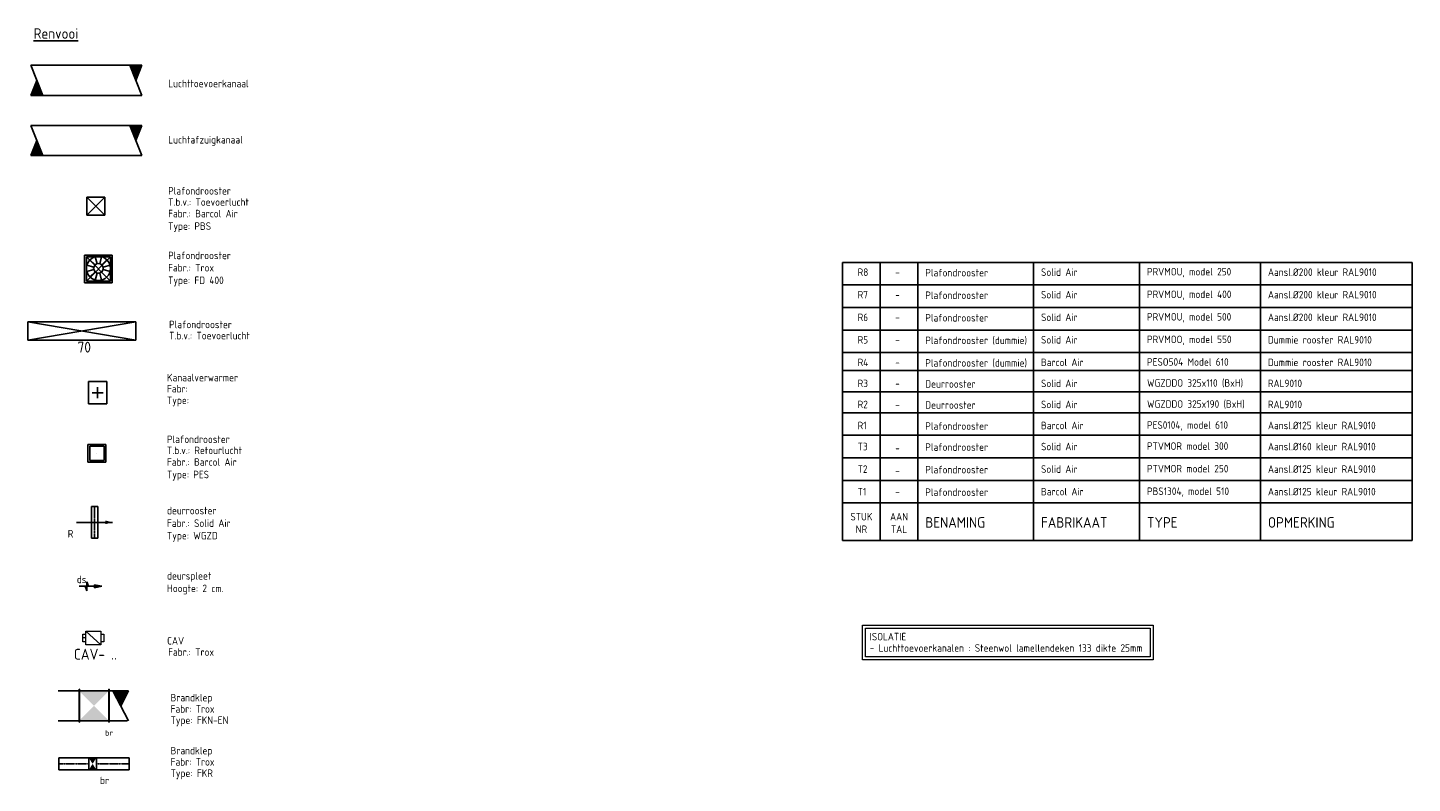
# Model space of a CAD drawing. Header units: millimetres. Extents: x -73785 to 23627, y 5976 to 52620.
# Tile 53 of 56: x 598 to 23627, y 11720 to 24286. Entities that reach past the tile are written whole.
import ezdxf
from ezdxf.enums import TextEntityAlignment as Align

# ---------------------------------------------------------------- set-up
doc = ezdxf.new("R2010")
doc.units = ezdxf.units.MM
for name, pattern in [('2322107', [2000, 1000, 1000]), ('CENTER2', [28.575, 19.05, -3.175, 3.175, -3.175]), ('STREEPJES', [0.1, 0.05, -0.05])]:
    doc.linetypes.add(name, pattern=pattern)
for name, color, linetype, lineweight in [('WL570---_BESTAAND-HARTLIJN', 161, 'Continuous', 0), ('WL570---_BESTAAND-MAATVOERING', 161, 'Continuous', 0), ('WL570---_BESTAAND-TOEVOER', 180, 'Continuous', 0)]:
    doc.layers.add(name, color=color, linetype=linetype, lineweight=lineweight)
for name, color, linetype in [('WL570---_BESTAAND-TOEVOER_HL', 1, 'Continuous'), ('WL570---_RETOUR', 100, 'Continuous'), ('WL570---_RETOUR_HL', 1, 'Continuous'), ('WL570---_RETOUR_RST', 3, 'Continuous'), ('WL570---_RETOUR_RST_HL', 1, 'Continuous'), ('WL570---_TOEVOER', 200, 'Continuous'), ('WL570---_TOEVOER_RST', 200, 'Continuous'), ('WL570---_TOEVOER_RST_HL', 1, 'Continuous'), ('WM570---', 2, 'Continuous'), ('WM570---_BESTAAND-TOEVOER_PR', 1, 'Continuous'), ('WM570---_RETOUR', 2, 'Continuous'), ('WM570---_RETOUR_PR', 2, 'Continuous'), ('WM570---_RETOUR_RST_PR', 1, 'Continuous'), ('WM570---_TOEVOER', 2, 'Continuous'), ('WM570---_TOEVOER_RST_PR', 1, 'Continuous')]:
    doc.layers.add(name, color=color, linetype=linetype)
doc.styles.add('BURO-018', font='ISO96.shx', dxfattribs={"height": 1.8})
doc.styles.add('BURO-025', font='ISO96.shx', dxfattribs={"height": 2.5})
doc.styles.add('BURO-035', font='ISO96.shx', dxfattribs={"height": 3.5})
doc.styles.add('MAATVOERING', font='ISO')

# ---------------------------------------------------------------- blocks, each defined once
blk = doc.blocks.new('LU-2D-K-1F4')
at = {"color": 0, "linetype": 'Continuous'}
for p, q in [((-0.5, 250), (0.5, 250)), ((-0.5, -250), (0.5, -250))]:
    blk.add_line(p, q, dxfattribs=at)
blk = doc.blocks.new('LU-2-KB')
at = {"color": 0, "linetype": 'Continuous'}
for p, q in [((-0.4, 0.5), (0, -0.5)), ((-0.4, 0.5), (0, 0.5)), ((0, 0.5), (-0.2, 0))]:
    blk.add_line(p, q, dxfattribs=at)
blk.add_solid([(-0.4, 0.5), (0, 0.5), (-0.2, 0)], dxfattribs=at)
blk = doc.blocks.new('*U966')
at = {"ltscale": 10}
for points in [[(-250, 250), (250, 250), (0, 0)], [(-250, -250), (250, -250), (0, 0)]]:
    blk.add_hatch(color=2, dxfattribs=at).paths.add_polyline_path(points)
at = {"color": 2, "ltscale": 10}
for p, q in [((-250, 275), (-245, 275)), ((-250, -275), (-250, 275)), ((-245, -275), (-245, 275)), ((-245, 250), (245, 250)), ((250, 275), (245, 275)), ((245, -275), (245, 275)), ((250, -275), (250, 275)), ((-250, -275), (-245, -275)), ((-245, -250), (245, -250)), ((250, -275), (245, -275))]:
    blk.add_line(p, q, dxfattribs=at)
at = {"layer": 'WL570---_RETOUR', "color": 1, "style": 'BURO-018'}
blk.add_attdef('I', text='', height=90, dxfattribs=at).set_placement((0, 0), align=Align.MIDDLE)
at = {"layer": 'WM570---_RETOUR_PR', "color": 1, "style": 'BURO-018'}
blk.add_attdef('POSNR', text='', height=90, dxfattribs=at).set_placement((0, 0), align=Align.MIDDLE)
blk = doc.blocks.new('*U965')
at = {"ltscale": 10}
blk.add_hatch(color=0, dxfattribs=at).paths.add_polyline_path([(300, 0), (180, -30), (180, 30)])
at = {"color": 0, "ltscale": 10}
for p, q in [((-51.5, 262.5, -2700), (51.5, 262.5, -2700)), ((-51.5, -262.5, -2700), (-51.5, 262.5, -2700)), ((51.5, 262.5, -2700), (51.5, -262.5, -2700)), ((300, 0, -2700), (-300, 0, -2700)), ((51.5, -262.5, -2700), (-51.5, -262.5, -2700))]:
    blk.add_line(p, q, dxfattribs=at)
at = {"color": 9, "linetype": 'STREEPJES', "ltscale": 10}
blk.add_line((0, 262.5, -2700), (0, -262.5, -2700), dxfattribs=at)
at = {"layer": 'WL570---_RETOUR_RST_HL', "linetype": 'CENTER2'}
blk.add_circle((0, 0, -2700), 0.075, dxfattribs=at)
at = {"layer": 'WL570---_RETOUR_RST', "color": 2, "style": 'BURO-025'}
for tag in ['MC', 'Q']:
    blk.add_attdef(tag, text='', height=125, dxfattribs=at).set_placement((0, 0), align=Align.MIDDLE)
at = {"layer": 'WM570---_RETOUR_RST_PR', "color": 2, "style": 'BURO-025'}
blk.add_attdef('POSNR', text='', height=125, dxfattribs=at).set_placement((0, 0), align=Align.MIDDLE)
blk = doc.blocks.new('*U967')
at = {"color": 0, "ltscale": 10}
for p, q in [((0, 100), (498, 100)), ((0, -100), (0, 100)), ((0, -100), (498, -100))]:
    blk.add_line(p, q, dxfattribs=at)
at = {"layer": 'WL570---_RETOUR_HL', "linetype": 'CENTER2'}
blk.add_line((0, 0), (498, 0), dxfattribs=at)
at = {"layer": 'WM570---_RETOUR_PR', "color": 2, "style": 'BURO-025'}
blk.add_attdef('POSNR', text='', height=125, dxfattribs=at).set_placement((0, 0), align=Align.MIDDLE)
blk = doc.blocks.new('*U968')
at = {"ltscale": 10}
for points in [[(-62.5, 100), (0, 0), (62.5, 100)], [(62.5, -100), (0, 0), (-62.5, -100)]]:
    blk.add_hatch(color=256, dxfattribs=at).paths.add_polyline_path(points)
for p, q in [((-62.5, 100), (62.5, 100)), ((-62.5, -100), (-62.5, 100)), ((62.5, 100), (62.5, -100)), ((-62.5, -100), (62.5, -100))]:
    blk.add_line(p, q, dxfattribs=at)
at = {"layer": 'WL570---_RETOUR', "color": 2, "style": 'BURO-025'}
blk.add_attdef('I', text='', height=125, dxfattribs=at).set_placement((0, 0), align=Align.MIDDLE)
at = {"layer": 'WM570---_RETOUR_PR', "color": 2, "style": 'BURO-025'}
blk.add_attdef('POSNR', text='', height=125, dxfattribs=at).set_placement((0, 0), align=Align.MIDDLE)
blk = doc.blocks.new('*U969')
at = {"color": 0, "ltscale": 10}
for p, q in [((0, 100), (545, 100)), ((545, 100), (545, -100)), ((0, -100), (545, -100))]:
    blk.add_line(p, q, dxfattribs=at)
at = {"layer": 'WL570---_RETOUR_HL', "linetype": 'CENTER2'}
blk.add_line((0, 0), (545, 0), dxfattribs=at)
at = {"layer": 'WM570---_RETOUR_PR', "color": 2, "style": 'BURO-025'}
blk.add_attdef('POSNR', text='', height=125, dxfattribs=at).set_placement((0, 0), align=Align.MIDDLE)
blk = doc.blocks.new('*U970')
at = {"color": 0, "ltscale": 10}
for p, q in [((150, 150, -2500), (-150, 150, -2500)), ((-150, -150, -2500), (-150, 150, -2500)), ((150, -150, -2500), (-150, 150, -2500)), ((-150, -150, -2500), (150, 150, -2500)), ((150, -150, -2500), (150, 150, -2500)), ((150, -150, -2500), (-150, -150, -2500))]:
    blk.add_line(p, q, dxfattribs=at)
at = {"layer": 'WL570---_TOEVOER_RST_HL', "linetype": 'CENTER2'}
blk.add_circle((0, 0, -2500), 0.075, dxfattribs=at)
at = {"layer": 'WL570---_TOEVOER_RST', "color": 2, "style": 'BURO-025'}
for tag in ['MC', 'Q']:
    blk.add_attdef(tag, text='', height=125, dxfattribs=at).set_placement((0, 0), align=Align.MIDDLE)
at = {"layer": 'WM570---_TOEVOER_RST_PR', "color": 2, "style": 'BURO-025'}
blk.add_attdef('POSNR', text='', height=125, dxfattribs=at).set_placement((0, 0), align=Align.MIDDLE)
blk = doc.blocks.new('VBX1251250012525000')
for points in [[(50, 62.5), (0, 62.5), (0, -62.5), (50, -62.5)], [(300, -62.5), (350, -62.5), (350, 62.5), (300, 62.5)]]:
    blk.add_lwpolyline(points)
blk.add_lwpolyline([(50, -112.5), (300, -112.5), (300, 112.5), (50, 112.5)], close=True)
at = {"layer": 'WL570---_BESTAAND-HARTLIJN'}
blk.add_line((300, 0), (350, 0), dxfattribs=at)
at = {"layer": 'WL570---_BESTAAND-TOEVOER'}
blk.add_line((50, -112.5), (300, 112.5), dxfattribs=at)
blk = doc.blocks.new('*U971')
at = {"color": 0, "ltscale": 10}
for p, q in [((149, 149, -150), (-149, 149, -150)), ((-149, -149, -150), (-149, 149, -150)), ((120, 120, -150), (-120, 120, -150)), ((-120, -120, -150), (-120, 120, -150)), ((120, -120, -150), (120, 120, -150)), ((149, -149, -150), (149, 149, -150)), ((149, -149, -150), (-149, -149, -150)), ((120, -120, -150), (-120, -120, -150))]:
    blk.add_line(p, q, dxfattribs=at)
at = {"layer": 'WL570---_RETOUR_RST_HL', "linetype": 'CENTER2'}
blk.add_circle((0, 0, -150), 0.075, dxfattribs=at)
at = {"layer": 'WL570---_RETOUR_RST', "color": 2, "style": 'BURO-025'}
for tag in ['MC', 'Q']:
    blk.add_attdef(tag, text='', height=125, dxfattribs=at).set_placement((0, 0), align=Align.MIDDLE)
at = {"layer": 'WM570---_RETOUR_RST_PR', "color": 2, "style": 'BURO-025'}
blk.add_attdef('POSNR', text='', height=125, dxfattribs=at).set_placement((0, 0), align=Align.MIDDLE)
blk = doc.blocks.new('LU-PIJL6')
at = {"color": 0, "linetype": 'Continuous'}
for p, q in [((0, 0), (-7.5, 0)), ((-5.5, 0), (-5, -1.5)), ((-5, -1.5), (-5, 1.5)), ((-5, 1.5), (-4.5, 0)), ((-2.5, -0.5), (-2.5, 0.5)), ((-2.5, 0.5), (0, 0)), ((0, 0), (-2.5, -0.5))]:
    blk.add_line(p, q, dxfattribs=at)
blk.add_solid([(-2.5, 0.5), (-2.5, -0.5), (0, 0)], dxfattribs=at)
blk = doc.blocks.new('*U964')
at = {"color": 0, "ltscale": 10}
for p, q in [((900, 150, -2700), (-900, 150, -2700)), ((-900, -150, -2700), (-900, 150, -2700)), ((900, -150, -2700), (900, 150, -2700)), ((900, -150, -2700), (-900, -150, -2700))]:
    blk.add_line(p, q, dxfattribs=at)
at = {"layer": 'WL570---_TOEVOER_RST_HL', "linetype": 'CENTER2'}
blk.add_circle((0, 0, -2700), 0.075, dxfattribs=at)
at = {"layer": 'WL570---_TOEVOER_RST', "color": 1, "style": 'BURO-018'}
for tag in ['MC', 'Q']:
    blk.add_attdef(tag, text='', height=180, dxfattribs=at).set_placement((0, 0), align=Align.MIDDLE)
at = {"layer": 'WM570---_TOEVOER_RST_PR', "color": 1, "style": 'BURO-018'}
blk.add_attdef('POSNR', text='', height=180, dxfattribs=at).set_placement((0, 0), align=Align.MIDDLE)
blk = doc.blocks.new('*U972')
at = {"color": 0, "ltscale": 10}
for p, q in [((230, 230, -2500), (-230, 230, -2500)), ((-230, -230, -2500), (-230, 230, -2500)), ((200, 200, -2500), (-200, 200, -2500)), ((-200, -200, -2500), (-200, 200, -2500)), ((200, -200, -2500), (-200, 200, -2500)), ((-200, -200, -2500), (200, 200, -2500)), ((200, -200, -2500), (200, 200, -2500)), ((230, -230, -2500), (230, 230, -2500)), ((230, -230, -2500), (-230, -230, -2500)), ((200, -200, -2500), (-200, -200, -2500))]:
    blk.add_line(p, q, dxfattribs=at)
at = {"layer": 'WL570---_BESTAAND-TOEVOER_HL', "linetype": 'CENTER2'}
blk.add_circle((0, 0, -2500), 0.075, dxfattribs=at)
at = {"layer": 'WL570---_BESTAAND-TOEVOER', "color": 2, "style": 'BURO-025'}
for tag in ['MC', 'Q']:
    blk.add_attdef(tag, text='', height=125, dxfattribs=at).set_placement((0, 0), align=Align.MIDDLE)
at = {"layer": 'WM570---_BESTAAND-TOEVOER_PR', "color": 2, "style": 'BURO-025'}
blk.add_attdef('POSNR', text='', height=125, dxfattribs=at).set_placement((0, 0), align=Align.MIDDLE)
blk = doc.blocks.new('*U973')
at = {"ltscale": 10}
for p, q in [((-100, 125), (100, 125)), ((-100, -125), (-100, 125)), ((60, 0), (-60, 0)), ((0, 60), (0, -60)), ((100, -125), (100, 125)), ((-100, -125), (100, -125))]:
    blk.add_line(p, q, dxfattribs=at)
at = {"layer": 'WM570---_RETOUR_PR', "color": 2, "style": 'BURO-025'}
blk.add_attdef('POSNR', text='', height=125, dxfattribs=at).set_placement((0, 0), align=Align.MIDDLE)

msp = doc.modelspace()

# ---------------------------------------------------------------- linework, layer by layer
at = {"layer": 'WL570---_TOEVOER', "color": 180}
for p, q in [((1582, 20335), (1698, 20304)), ((1634, 20425), (1719, 20340)), ((1723, 20476), (1754, 20361)), ((1827, 20476), (1796, 20361)), ((1917, 20425), (1832, 20340)), ((1968, 20335), (1852, 20304)), ((1582, 20231), (1698, 20263)), ((1634, 20142), (1719, 20227)), ((1723, 20090), (1754, 20206)), ((1827, 20090), (1796, 20206)), ((1968, 20231), (1852, 20263))]:
    msp.add_line(p, q, dxfattribs=at)
at = {"layer": 'WL570---_TOEVOER'}
for p, q in [((598, 19392), (2398, 19092)), ((2398, 19392), (598, 19092))]:
    msp.add_line(p, q, dxfattribs=at)
at = {"layer": 'WL570---_TOEVOER', "color": 180}
for radius in [200, 80]:
    msp.add_circle((1775, 20283), radius, dxfattribs=at)
at = {"layer": 'WM570---', "color": 4}
for p, q in [((14152, 15758), (14152, 20383)), ((23627, 20383), (23627, 15758)), ((14152, 16383), (23627, 16383)), ((14152, 15758), (23627, 15758))]:
    msp.add_line(p, q, dxfattribs=at)
at = {"layer": 'WM570---'}
for p, q in [((14152, 20383), (23627, 20383)), ((14152, 20008), (23627, 20008)), ((14152, 19633), (23627, 19633)), ((14152, 19258), (23627, 19258)), ((14152, 18883), (23627, 18883)), ((14152, 18583), (23627, 18583)), ((14152, 18233), (23627, 18233)), ((14152, 17883), (23627, 17883)), ((14152, 17508), (23627, 17508)), ((14152, 17133), (23627, 17133)), ((14152, 16758), (23627, 16758)), ((14777, 15758), (14777, 16383)), ((15402, 15758), (15402, 16383)), ((17327, 15758), (17327, 16383)), ((19090, 15758), (19090, 16383)), ((21101, 15758), (21101, 16383))]:
    msp.add_line(p, q, dxfattribs=at)
at = {"layer": 'WM570---', "color": 1}
for p, q in [((14777, 16383), (14777, 20383)), ((15402, 16383), (15402, 20383)), ((17327, 16383), (17327, 20383)), ((19090, 16383), (19090, 20383)), ((21101, 16383), (21101, 20383))]:
    msp.add_line(p, q, dxfattribs=at)
at = {"layer": 'WM570---_TOEVOER', "lineweight": 0}
for points in [[(14483, 14351), (19317, 14351), (19317, 13775), (14483, 13775)], [(14533, 14301), (19267, 14301), (19267, 13825), (14533, 13825)]]:
    msp.add_lwpolyline(points, close=True, dxfattribs=at)

# ---------------------------------------------------------------- block references
at = {"layer": 'WL570---_BESTAAND-TOEVOER', "xscale": -1, "rotation": 359.9999999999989}
msp.add_blockref('VBX1251250012525000', (1866, 14137), dxfattribs=at)
at = {"layer": 'WL570---_RETOUR', "xscale": 1850}
msp.add_blockref('LU-2D-K-1F4', (1574, 22410), dxfattribs=at)
at = {"layer": 'WL570---_RETOUR', "xscale": 500, "yscale": 500, "zscale": 500, "rotation": 180}
msp.add_blockref('LU-2-KB', (649, 22410), dxfattribs=at)
at = {"layer": 'WL570---_RETOUR'}
for name, p, xscale, yscale, zscale in [('LU-2-KB', (2499, 22410), 500, 500, 500), ('LU-PIJL6', (1832, 14996), 50, 50, 50), ('LU-2-KB', (2275, 13009), 644.6031685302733, 500, 500)]:
    msp.add_blockref(name, p, dxfattribs=dict(at, xscale=xscale, yscale=yscale, zscale=zscale))
for name, p in [('*U971', (1750, 17207, 150)), ('*U967', (1118, 12044)), ('*U969', (1741, 12044))]:
    msp.add_blockref(name, p, dxfattribs=at)
ref = msp.add_blockref('*U965', (1711, 16060, 2700), dxfattribs=at)
ref.add_attrib('MC', 'R', dxfattribs={"layer": 'WL570---_RETOUR_RST', "color": 2, "height": 125, "style": 'BURO-025'}).set_placement((1311, 15870), align=Align.MIDDLE)
at = {"layer": 'WL570---_RETOUR', "xscale": 1150, "rotation": 180}
msp.add_blockref('LU-2D-K-1F4', (1678, 13009), dxfattribs=at)
at = {"layer": 'WL570---_RETOUR'}
ref = msp.add_blockref('*U966', (1703, 13009), dxfattribs=dict(at, rotation=180))
ref.add_attrib('I', 'br', dxfattribs={"color": 1, "height": 90, "style": 'BURO-018'}).set_placement((1953, 12559), align=Align.MIDDLE)
ref = msp.add_blockref('*U968', (1678, 12044), dxfattribs=at)
ref.add_attrib('I', 'br', dxfattribs={"color": 2, "height": 125, "style": 'BURO-025'}).set_placement((1877, 11769), align=Align.MIDDLE)
at = {"layer": 'WL570---_TOEVOER', "xscale": 1850}
msp.add_blockref('LU-2D-K-1F4', (1574, 23410), dxfattribs=at)
at = {"layer": 'WL570---_TOEVOER', "rotation": 180}
for name, p, xscale, yscale, zscale in [('LU-2-KB', (649, 23410), 500, 500, 500), ('*U973', (1762, 18216), 1.5, 1.5, 1.5)]:
    msp.add_blockref(name, p, dxfattribs=dict(at, xscale=xscale, yscale=yscale, zscale=zscale))
at = {"layer": 'WL570---_TOEVOER', "xscale": 500, "yscale": 500, "zscale": 500}
msp.add_blockref('LU-2-KB', (2499, 23410), dxfattribs=at)
at = {"layer": 'WL570---_TOEVOER'}
msp.add_blockref('*U970', (1732, 21320, 2500), dxfattribs=at)
at = {"layer": 'WL570---_TOEVOER', "color": 180}
msp.add_blockref('*U972', (1775, 20273, 2500), dxfattribs=at)
at = {"layer": 'WL570---_TOEVOER'}
ref = msp.add_blockref('*U964', (1498, 19242, 2700), dxfattribs=at)
ref.add_attrib('Q', '70', dxfattribs={"layer": 'WL570---_TOEVOER_RST', "color": 1, "height": 180, "style": 'BURO-018'}).set_placement((1539, 18973), align=Align.MIDDLE)

# ---------------------------------------------------------------- texts
at = {"layer": 'WL570---_BESTAAND-MAATVOERING', "style": 'MAATVOERING'}
msp.add_text('CAV- ..', height=180, dxfattribs=at).set_placement((1366, 13777))
at = {"layer": 'WM570---', "style": 'BURO-025'}
for s, p in [('R8', (14402, 20158)), ('Plafondrooster', (15527, 20149)), ('Solid Air', (17452, 20158)), ('PRVMOU, model 250', (19215, 20165)), ('Aansl.%%C200 kleur RAL9010', (21226, 20158)), ('R7', (14402, 19783)), ('Plafondrooster', (15527, 19774)), ('Solid Air', (17452, 19783)), ('PRVMOU, model 400', (19215, 19790)), ('Aansl.%%C200 kleur RAL9010', (21226, 19783)), ('R6', (14402, 19408)), ('Plafondrooster', (15527, 19399)), ('Solid Air', (17452, 19408)), ('PRVMOU, model 500', (19215, 19415)), ('Aansl.%%C200 kleur RAL9010', (21226, 19408)), ('R5', (14402, 19033)), ('Plafondrooster (dummie)', (15527, 19024)), ('Solid Air', (17452, 19033)), ('PRVMOO, model 550', (19215, 19040)), ('Dummie rooster RAL9010', (21226, 19033)), ('R4', (14402, 18658)), ('Plafondrooster (dummie)', (15527, 18649)), ('Barcol Air', (17452, 18658)), ('PESO504 Model 610', (19215, 18665)), ('Dummie rooster RAL9010', (21226, 18658)), ('R3', (14402, 18308)), ('Deurrooster', (15527, 18299)), ('Solid Air', (17452, 18308)), ('WGZDDO 325x110 (BxH)', (19215, 18315)), ('RAL9010', (21226, 18308)), ('R2', (14402, 17958)), ('Deurrooster', (15527, 17949)), ('Solid Air', (17452, 17958)), ('WGZDDO 325x190 (BxH)', (19215, 17965)), ('RAL9010', (21226, 17958)), ('R1', (14402, 17608)), ('Plafondrooster', (15527, 17599)), ('Barcol Air', (17452, 17608)), ('PES0104, model 610', (19215, 17615)), ('Aansl.%%C125 kleur RAL9010', (21226, 17608)), ('T3', (14402, 17258)), ('Plafondrooster', (15527, 17249)), ('Solid Air', (17452, 17258)), ('PTVMOR model 300', (19215, 17265)), ('Aansl.%%C160 kleur RAL9010', (21226, 17258)), ('T2', (14402, 16883)), ('Plafondrooster', (15527, 16874)), ('Solid Air', (17452, 16883)), ('PTVMOR model 250', (19215, 16890)), ('Aansl.%%C125 kleur RAL9010', (21226, 16883)), ('T1', (14402, 16508)), ('Plafondrooster', (15527, 16499)), ('Barcol Air', (17452, 16508)), ('PBS1304, model 510', (19215, 16515)), ('Aansl.%%C125 kleur RAL9010', (21226, 16508))]:
    msp.add_text(s, height=125, dxfattribs=at).set_placement(p)
at = {"layer": 'WM570---', "color": 2, "style": 'BURO-025'}
for p in [(15027, 20158), (15027, 19783), (15027, 19408), (15027, 19033), (15027, 18658), (15027, 18308), (15027, 17958), (15027, 17233), (15027, 16858), (15027, 16508)]:
    msp.add_text('-', height=125, dxfattribs=at).set_placement(p)
at = {"layer": 'WM570---', "style": 'BURO-025'}
for s, p in [('STUK', (14465, 16092)), ('AAN', (15090, 16092)), ('NR', (14465, 15883)), ('TAL', (15090, 15883))]:
    msp.add_text(s, height=125, dxfattribs=at).set_placement(p, align=Align.CENTER)
at = {"layer": 'WM570---', "color": 4, "style": 'BURO-035'}
for s, p in [('BENAMING', (15527, 15971)), ('FABRIKAAT', (17452, 15971)), ('TYPE', (19215, 15971)), ('OPMERKING', (21226, 15971))]:
    msp.add_text(s, height=175, dxfattribs=at).set_placement(p)
at = {"layer": 'WM570---_RETOUR', "style": 'BURO-025'}
for s, p in [('Luchttoevoerkanaal', (2936, 23295)), ('Luchtafzuigkanaal ', (2936, 22360)), ('CAV', (2917, 14028)), ('Brandklep', (2975, 13082)), ('Fabr: Trox', (2975, 12895)), ('Type: FKN-EN', (2975, 12707)), ('Brandklep', (2975, 12201)), ('Fabr: Trox', (2975, 12014)), ('Type: FKR', (2975, 11826))]:
    msp.add_text(s, height=125, dxfattribs=at).set_placement(p)
at = {"layer": 'WM570---_TOEVOER', "color": 3, "linetype": '2322107', "style": 'BURO-035'}
msp.add_text('%%URenvooi', height=175, dxfattribs=at).set_placement((697, 24101))
at = {"layer": 'WM570---_TOEVOER', "lineweight": 0, "style": 'BURO-025'}
for s, p in [('Plafondrooster', (2934, 21510)), ('T.b.v.: Toevoerlucht', (2934, 21325)), ('Fabr.: Barcol Air', (2934, 21132)), ('Type: PBS', (2934, 20924)), ('Plafondrooster', (2934, 20436)), ('Fabr.: Trox', (2934, 20232)), ('Type: FD 400', (2934, 20023)), ('Plafondrooster', (2950, 19288)), ('T.b.v.: Toevoerlucht', (2950, 19103)), ('Kanaalverwarmer', (2915, 18405)), ('Fabr:', (2915, 18220)), ('Type:', (2915, 18027)), ('Plafondrooster', (2915, 17379)), ('T.b.v.: Retourlucht', (2915, 17195)), ('Fabr.: Barcol Air', (2915, 17001)), ('Type: PES', (2915, 16793)), ('deurrooster', (2915, 16193)), ('Fabr.: Solid Air', (2915, 15984)), ('Type: WGZD', (2915, 15776)), ('deurspleet', (2915, 15108)), ('ds', (1416, 15048)), ('Hoogte: 2 cm.', (2915, 14899)), ('ISOLATIE', (14602, 14097)), ('Fabr.: Trox', (2934, 13841)), ('- Luchttoevoerkanalen : Steenwol lamellendeken 133 dikte 25mm', (14602, 13908))]:
    msp.add_text(s, height=125, dxfattribs=at).set_placement(p)

doc.saveas('drawing.dxf')
